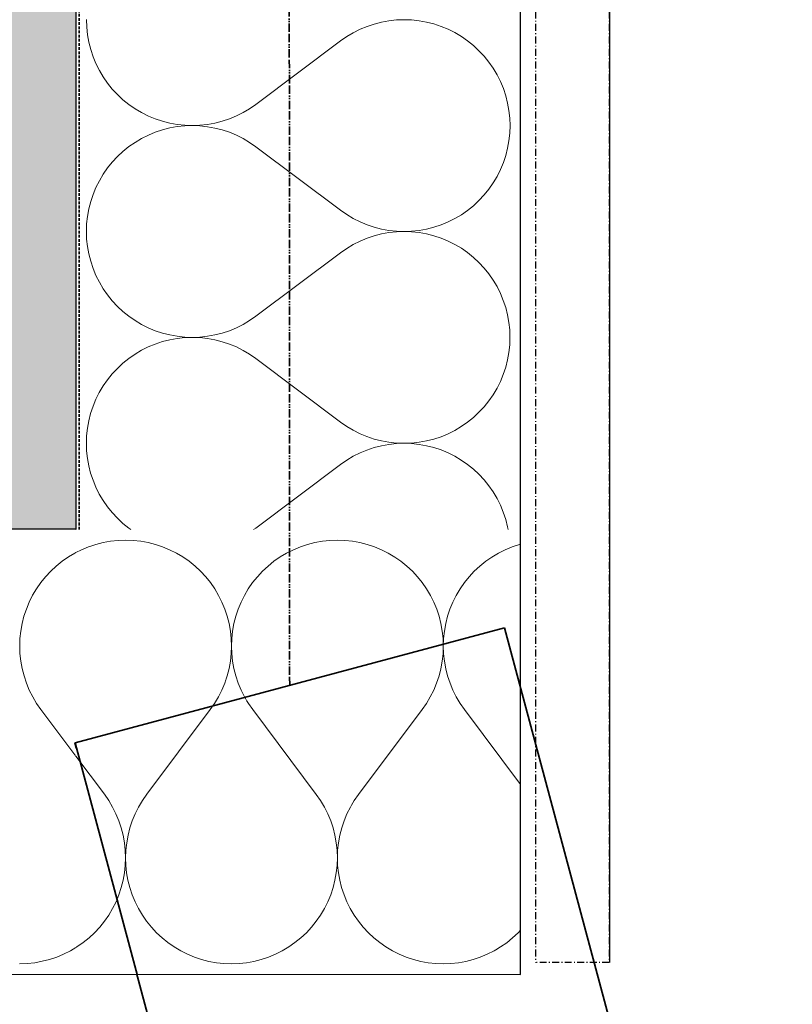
# Model space of a CAD drawing. Header units: millimetres. Extents: x -28761 to 4793, y -4271 to 20239.
# Tile 110 of 256: x -343 to -65, y 179 to 533. Entities that reach past the tile are written whole.
import ezdxf

# ---------------------------------------------------------------- set-up
doc = ezdxf.new("R2010")
doc.units = ezdxf.units.MM
doc.header["$MEASUREMENT"] = 0
for name, pattern in [('Telekomunikacni vodic', [9.25, 3, -0.75, 3, -0.75, 0.125, -0.75, 0.125, -0.75]), ('Wipeout_Contour', [1000, 0, -1000]), ('Čerchovaná M', [4.5, 2.5, -0.85, 0.3, -0.85]), ('čárkovaná 3', [1.5, 1, -0.5])]:
    doc.linetypes.add(name, pattern=pattern)
for name, color, linetype in [('5._POHLED ZÁPADNÍ_1_Konstrukce - nenosné', 7, 'Continuous'), ('5._POHLED ZÁPADNÍ_1_Konstrukce - nosné', 7, 'Continuous'), ('5._POHLED ZÁPADNÍ_1_Nové_Konstrukce - nosné', 7, 'Continuous'), ('5._POHLED ZÁPADNÍ_1_Nové_Výplně – Řezové', 7, 'Continuous'), ('5._POHLED ZÁPADNÍ_1_TZB - elektroinstalace', 7, 'Continuous'), ('5._POHLED ZÁPADNÍ_1_Výplně – Řezové', 7, 'Continuous')]:
    doc.layers.add(name, color=color, linetype=linetype)

# ---------------------------------------------------------------- blocks, each defined once
blk = doc.blocks.new('*X6', base_point=(-30186.65, -6515.26))
at = {"layer": '5._POHLED ZÁPADNÍ_1_Nové_Výplně – Řezové', "color": 21, "linetype": 'Continuous', "lineweight": 20, "true_color": 0xffaaaa}
for p, q in [((-315.45, 344.62), (-316.83, 344.16)), ((-312.81, 345.29), (-315.45, 344.62)), ((-310.13, 345.77), (-312.81, 345.29)), ((-307.43, 346.06), (-310.13, 345.77)), ((-304.71, 346.16), (-307.43, 346.06)), ((-301.99, 346.06), (-304.71, 346.16)), ((-299.29, 345.77), (-301.99, 346.06)), ((-296.61, 345.29), (-299.29, 345.77)), ((-293.97, 344.61), (-296.61, 345.29)), ((-291.39, 343.75), (-293.97, 344.61)), ((-288.88, 342.71), (-291.39, 343.75)), ((-241.84, 343.75), (-244.35, 342.71)), ((-239.26, 344.61), (-241.84, 343.75)), ((-236.62, 345.28), (-239.26, 344.61)), ((-233.94, 345.76), (-236.62, 345.28)), ((-231.24, 346.05), (-233.94, 345.76)), ((-228.52, 346.15), (-231.24, 346.05)), ((-225.8, 346.05), (-228.52, 346.15)), ((-223.09, 345.76), (-225.8, 346.05)), ((-220.42, 345.28), (-223.09, 345.76)), ((-217.78, 344.6), (-220.42, 345.28)), ((-215.2, 343.74), (-217.78, 344.6)), ((-212.69, 342.7), (-215.2, 343.74)), ((-165.65, 343.74), (-168.16, 342.69)), ((-163.06, 344.59), (-165.65, 343.74)), ((-162.65, 344.7), (-163.06, 344.59)), ((-286.45, 341.49), (-288.88, 342.71)), ((-284.11, 340.1), (-286.45, 341.49)), ((-281.87, 338.55), (-284.11, 340.1)), ((-249.12, 340.1), (-251.36, 338.55)), ((-246.78, 341.49), (-249.12, 340.1)), ((-244.35, 342.71), (-246.78, 341.49)), ((-210.26, 341.48), (-212.69, 342.7)), ((-207.92, 340.09), (-210.26, 341.48)), ((-205.68, 338.54), (-207.92, 340.09)), ((-172.93, 340.09), (-175.17, 338.54)), ((-170.59, 341.48), (-172.93, 340.09)), ((-168.16, 342.69), (-170.59, 341.48)), ((-279.75, 336.84), (-281.87, 338.55)), ((-277.76, 334.99), (-279.75, 336.84)), ((-253.48, 336.84), (-255.47, 334.99)), ((-251.36, 338.55), (-253.48, 336.84)), ((-203.56, 336.83), (-205.68, 338.54)), ((-201.57, 334.98), (-203.56, 336.83)), ((-177.28, 336.83), (-179.28, 334.97)), ((-175.17, 338.54), (-177.28, 336.83)), ((-275.91, 333), (-277.76, 334.99)), ((-274.21, 330.88), (-275.91, 333)), ((-257.32, 332.99), (-259.03, 330.88)), ((-255.47, 334.99), (-257.32, 332.99)), ((-199.72, 332.99), (-201.57, 334.98)), ((-198.02, 330.87), (-199.72, 332.99)), ((-181.13, 332.98), (-182.84, 330.86)), ((-179.28, 334.97), (-181.13, 332.98)), ((-272.66, 328.64), (-274.21, 330.88)), ((-259.03, 330.88), (-260.58, 328.64)), ((-196.46, 328.63), (-198.02, 330.87)), ((-182.84, 330.86), (-184.39, 328.63)), ((-271.27, 326.3), (-272.66, 328.64)), ((-270.05, 323.87), (-271.27, 326.3)), ((-261.96, 326.3), (-263.18, 323.87)), ((-260.58, 328.64), (-261.96, 326.3)), ((-195.08, 326.29), (-196.46, 328.63)), ((-193.86, 323.86), (-195.08, 326.29)), ((-185.77, 326.29), (-186.99, 323.86)), ((-184.39, 328.63), (-185.77, 326.29)), ((-269.01, 321.35), (-270.05, 323.87)), ((-263.18, 323.87), (-264.22, 321.35)), ((-192.82, 321.34), (-193.86, 323.86)), ((-186.99, 323.86), (-188.03, 321.34)), ((-268.16, 318.77), (-269.01, 321.35)), ((-267.48, 316.14), (-268.16, 318.77)), ((-265.08, 318.77), (-265.75, 316.14)), ((-264.22, 321.35), (-265.08, 318.77)), ((-191.96, 318.76), (-192.82, 321.34)), ((-191.29, 316.12), (-191.96, 318.76)), ((-188.89, 318.76), (-189.56, 316.12)), ((-188.03, 321.34), (-188.89, 318.76)), ((-267, 313.46), (-267.48, 316.14)), ((-265.75, 316.14), (-266.23, 313.46)), ((-190.81, 313.45), (-191.29, 316.12)), ((-189.56, 316.12), (-190.04, 313.45)), ((-266.71, 310.75), (-267, 313.46)), ((-266.23, 313.46), (-266.52, 310.75)), ((-190.52, 310.74), (-190.81, 313.45)), ((-190.04, 313.45), (-190.33, 310.74)), ((-266.62, 308.03), (-266.71, 310.75)), ((-266.52, 310.75), (-266.62, 308.03)), ((-190.43, 308.02), (-190.52, 310.74)), ((-190.33, 310.74), (-190.43, 308.02)), ((-267.01, 302.61), (-266.72, 305.32)), ((-266.72, 305.32), (-266.62, 308.03)), ((-266.62, 308.03), (-266.52, 305.32)), ((-266.52, 305.32), (-266.23, 302.61)), ((-190.82, 302.6), (-190.53, 305.3)), ((-190.53, 305.3), (-190.43, 308.02)), ((-190.43, 308.02), (-190.33, 305.3)), ((-190.33, 305.3), (-190.04, 302.6)), ((-267.5, 299.93), (-267.01, 302.61)), ((-266.23, 302.61), (-265.74, 299.93)), ((-191.31, 299.92), (-190.82, 302.6)), ((-190.04, 302.6), (-189.55, 299.92)), ((-268.17, 297.3), (-267.5, 299.93)), ((-265.74, 299.93), (-265.07, 297.3)), ((-191.98, 297.29), (-191.31, 299.92)), ((-189.55, 299.92), (-188.88, 297.29)), ((-268.63, 295.94), (-268.17, 297.3)), ((-265.07, 297.3), (-264.21, 294.72)), ((-264.21, 294.72), (-263.17, 292.21)), ((-193.89, 292.19), (-192.84, 294.71)), ((-192.84, 294.71), (-191.98, 297.29)), ((-188.88, 297.29), (-188.02, 294.71)), ((-188.02, 294.71), (-186.98, 292.19)), ((-263.17, 292.21), (-261.95, 289.77)), ((-195.11, 289.76), (-193.89, 292.19)), ((-186.98, 292.19), (-185.76, 289.76)), ((-261.95, 289.77), (-261.19, 288.5)), ((-198.05, 285.19), (-196.5, 287.42)), ((-196.5, 287.42), (-195.11, 289.76)), ((-185.76, 289.76), (-184.37, 287.42)), ((-184.37, 287.42), (-182.81, 285.19)), ((-220.91, 254.72), (-198.05, 285.19)), ((-162.66, 258.31), (-182.81, 285.19)), ((-222.47, 252.49), (-223.48, 250.78)), ((-220.91, 254.72), (-222.47, 252.49)), ((-163.5, 204.92), (-162.67, 205.82)), ((-167.61, 201.36), (-165.49, 203.07)), ((-165.49, 203.07), (-163.5, 204.92)), ((-171.53, 198.81), (-169.84, 199.81)), ((-169.84, 199.81), (-167.61, 201.36))]:
    blk.add_line(p, q, dxfattribs=at)
blk = doc.blocks.new('*X10', base_point=(-30186.65, -6515.26))
at = {"layer": '5._POHLED ZÁPADNÍ_1_Nové_Výplně – Řezové', "color": 21, "linetype": 'Continuous', "lineweight": 20, "true_color": 0xffaaaa}
for p, q in [((-325.31, 340.11), (-327.55, 338.56)), ((-322.97, 341.5), (-325.31, 340.11)), ((-322.65, 341.66), (-322.97, 341.5)), ((-329.67, 336.85), (-331.66, 335)), ((-327.55, 338.56), (-329.67, 336.85)), ((-333.51, 333.01), (-335.22, 330.89)), ((-331.66, 335), (-333.51, 333.01)), ((-335.22, 330.89), (-336.77, 328.65)), ((-338.16, 326.31), (-339.37, 323.88)), ((-336.77, 328.65), (-338.16, 326.31)), ((-339.37, 323.88), (-340.41, 321.37)), ((-341.27, 318.78), (-341.94, 316.15)), ((-340.41, 321.37), (-341.27, 318.78)), ((-341.94, 316.15), (-342.42, 313.47)), ((-342.42, 313.47), (-342.71, 310.77)), ((-342.71, 310.77), (-342.81, 308.05)), ((-342.81, 308.05), (-342.71, 305.33)), ((-342.71, 305.33), (-342.42, 302.62)), ((-342.42, 302.62), (-341.93, 299.95)), ((-341.93, 299.95), (-341.26, 297.31)), ((-341.26, 297.31), (-340.4, 294.73)), ((-340.4, 294.73), (-339.36, 292.22)), ((-339.36, 292.22), (-338.14, 289.78)), ((-338.14, 289.78), (-336.75, 287.45)), ((-336.75, 287.45), (-335.19, 285.21)), ((-322.66, 268.49), (-335.19, 285.21)), ((-327, 197.23), (-324.56, 198.45)), ((-324.56, 198.45), (-322.67, 199.57)), ((-334.73, 194.66), (-332.09, 195.33)), ((-332.09, 195.33), (-329.51, 196.19)), ((-329.51, 196.19), (-327, 197.23)), ((-342.83, 193.79), (-340.11, 193.88)), ((-340.11, 193.88), (-337.4, 194.17)), ((-337.4, 194.17), (-334.73, 194.66))]:
    blk.add_line(p, q, dxfattribs=at)
blk = doc.blocks.new('*X11', base_point=(-30186.65, -6515.26))
at = {"layer": '5._POHLED ZÁPADNÍ_1_Nové_Výplně – Řezové', "color": 21, "linetype": 'Continuous', "lineweight": 20, "true_color": 0xffaaaa}
for p, q in [((-318.03, 343.76), (-320.54, 342.72)), ((-316.83, 344.16), (-318.03, 343.76)), ((-320.54, 342.72), (-322.65, 341.66)), ((-270.08, 292.21), (-269.03, 294.72)), ((-269.03, 294.72), (-268.63, 295.94)), ((-271.3, 289.77), (-270.08, 292.21)), ((-274.24, 285.2), (-272.69, 287.44)), ((-272.69, 287.44), (-271.3, 289.77)), ((-261.19, 288.5), (-260.56, 287.43)), ((-260.56, 287.43), (-259, 285.2)), ((-297.1, 254.73), (-274.24, 285.2)), ((-236.15, 254.72), (-259, 285.2)), ((-312.34, 254.73), (-322.66, 268.49)), ((-310.79, 252.5), (-312.34, 254.73)), ((-309.4, 250.16), (-310.79, 252.5)), ((-298.66, 252.5), (-300.05, 250.16)), ((-297.1, 254.73), (-298.66, 252.5)), ((-234.6, 252.49), (-236.15, 254.72)), ((-233.21, 250.15), (-234.6, 252.49)), ((-308.18, 247.73), (-309.4, 250.16)), ((-300.05, 250.16), (-301.27, 247.73)), ((-231.99, 247.72), (-233.21, 250.15)), ((-223.86, 250.15), (-225.08, 247.72)), ((-223.48, 250.78), (-223.86, 250.15)), ((-307.14, 245.22), (-308.18, 247.73)), ((-306.28, 242.64), (-307.14, 245.22)), ((-302.31, 245.22), (-303.17, 242.63)), ((-301.27, 247.73), (-302.31, 245.22)), ((-230.95, 245.2), (-231.99, 247.72)), ((-230.09, 242.62), (-230.95, 245.2)), ((-226.12, 245.2), (-226.98, 242.62)), ((-225.08, 247.72), (-226.12, 245.2)), ((-305.6, 240), (-306.28, 242.64)), ((-303.17, 242.63), (-303.85, 240)), ((-229.41, 239.99), (-230.09, 242.62)), ((-226.98, 242.62), (-227.66, 239.99)), ((-305.12, 237.32), (-305.6, 240)), ((-304.82, 234.62), (-305.12, 237.32)), ((-304.33, 237.32), (-304.63, 234.62)), ((-303.85, 240), (-304.33, 237.32)), ((-228.93, 237.31), (-229.41, 239.99)), ((-228.63, 234.61), (-228.93, 237.31)), ((-228.14, 237.31), (-228.44, 234.61)), ((-227.66, 239.99), (-228.14, 237.31)), ((-304.73, 231.9), (-304.82, 234.62)), ((-304.63, 234.62), (-304.73, 231.9)), ((-228.54, 231.89), (-228.63, 234.61)), ((-228.44, 234.61), (-228.54, 231.89)), ((-304.82, 229.18), (-304.73, 231.9)), ((-304.73, 231.9), (-304.63, 229.18)), ((-228.63, 229.17), (-228.54, 231.89)), ((-228.54, 231.89), (-228.44, 229.17)), ((-305.11, 226.48), (-304.82, 229.18)), ((-304.63, 229.18), (-304.34, 226.47)), ((-228.92, 226.46), (-228.63, 229.17)), ((-228.44, 229.17), (-228.15, 226.46)), ((-306.27, 221.16), (-305.59, 223.8)), ((-305.59, 223.8), (-305.11, 226.48)), ((-304.34, 226.47), (-303.86, 223.8)), ((-303.86, 223.8), (-303.19, 221.16)), ((-230.07, 221.15), (-229.4, 223.79)), ((-229.4, 223.79), (-228.92, 226.46)), ((-228.15, 226.46), (-227.67, 223.79)), ((-227.67, 223.79), (-227, 221.15)), ((-307.12, 218.58), (-306.27, 221.16)), ((-303.19, 221.16), (-302.33, 218.58)), ((-230.93, 218.57), (-230.07, 221.15)), ((-227, 221.15), (-226.14, 218.57)), ((-309.38, 213.63), (-308.16, 216.07)), ((-308.16, 216.07), (-307.12, 218.58)), ((-302.33, 218.58), (-301.29, 216.06)), ((-301.29, 216.06), (-300.08, 213.63)), ((-233.19, 213.62), (-231.97, 216.05)), ((-231.97, 216.05), (-230.93, 218.57)), ((-226.14, 218.57), (-225.1, 216.05)), ((-225.1, 216.05), (-223.89, 213.62)), ((-310.77, 211.29), (-309.38, 213.63)), ((-300.08, 213.63), (-298.69, 211.29)), ((-234.58, 211.28), (-233.19, 213.62)), ((-223.89, 213.62), (-222.5, 211.28)), ((-314.03, 206.94), (-312.32, 209.06)), ((-312.32, 209.06), (-310.77, 211.29)), ((-298.69, 211.29), (-297.14, 209.06)), ((-297.14, 209.06), (-295.43, 206.94)), ((-237.84, 206.93), (-236.13, 209.05)), ((-236.13, 209.05), (-234.58, 211.28)), ((-222.5, 211.28), (-220.95, 209.04)), ((-220.95, 209.04), (-219.24, 206.92)), ((-315.88, 204.95), (-314.03, 206.94)), ((-295.43, 206.94), (-293.58, 204.94)), ((-239.69, 204.94), (-237.84, 206.93)), ((-219.24, 206.92), (-217.39, 204.93)), ((-319.99, 201.39), (-317.87, 203.09)), ((-317.87, 203.09), (-315.88, 204.95)), ((-293.58, 204.94), (-291.59, 203.09)), ((-291.59, 203.09), (-289.47, 201.38)), ((-243.8, 201.37), (-241.68, 203.08)), ((-241.68, 203.08), (-239.69, 204.94)), ((-217.39, 204.93), (-215.4, 203.08)), ((-215.4, 203.08), (-213.28, 201.37)), ((-322.67, 199.57), (-322.22, 199.83)), ((-322.22, 199.83), (-319.99, 201.39)), ((-289.47, 201.38), (-287.24, 199.83)), ((-287.24, 199.83), (-284.9, 198.44)), ((-284.9, 198.44), (-282.47, 197.22)), ((-250.8, 197.22), (-248.37, 198.43)), ((-248.37, 198.43), (-246.03, 199.82)), ((-246.03, 199.82), (-243.8, 201.37)), ((-213.28, 201.37), (-211.05, 199.82)), ((-211.05, 199.82), (-208.71, 198.43)), ((-208.71, 198.43), (-206.28, 197.21)), ((-174.61, 197.2), (-172.18, 198.42)), ((-172.18, 198.42), (-171.53, 198.81)), ((-282.47, 197.22), (-279.95, 196.18)), ((-279.95, 196.18), (-277.37, 195.32)), ((-277.37, 195.32), (-274.74, 194.65)), ((-258.54, 194.64), (-255.9, 195.32)), ((-255.9, 195.32), (-253.32, 196.18)), ((-253.32, 196.18), (-250.8, 197.22)), ((-206.28, 197.21), (-203.76, 196.17)), ((-203.76, 196.17), (-201.18, 195.31)), ((-201.18, 195.31), (-198.55, 194.63)), ((-182.35, 194.63), (-179.71, 195.3)), ((-179.71, 195.3), (-177.13, 196.16)), ((-177.13, 196.16), (-174.61, 197.2)), ((-274.74, 194.65), (-272.06, 194.16)), ((-272.06, 194.16), (-269.36, 193.87)), ((-269.36, 193.87), (-266.64, 193.77)), ((-266.64, 193.77), (-263.92, 193.87)), ((-263.92, 193.87), (-261.21, 194.16)), ((-261.21, 194.16), (-258.54, 194.64)), ((-198.55, 194.63), (-195.87, 194.15)), ((-195.87, 194.15), (-193.17, 193.86)), ((-193.17, 193.86), (-190.45, 193.76)), ((-190.45, 193.76), (-187.73, 193.86)), ((-187.73, 193.86), (-185.02, 194.15)), ((-185.02, 194.15), (-182.35, 194.63))]:
    blk.add_line(p, q, dxfattribs=at)
blk = doc.blocks.new('*X12', base_point=(-30186.65, -6515.26))
at = {"layer": '5._POHLED ZÁPADNÍ_1_Nové_Výplně – Řezové', "color": 21, "linetype": 'Continuous', "lineweight": 20, "true_color": 0xffaaaa}
for p, q in [((-318.81, 533.38), (-318.71, 530.66)), ((-215.29, 531.81), (-217.87, 530.95)), ((-212.65, 532.49), (-215.29, 531.81)), ((-209.97, 532.97), (-212.65, 532.49)), ((-207.27, 533.26), (-209.97, 532.97)), ((-204.55, 533.36), (-207.27, 533.26)), ((-201.83, 533.27), (-204.55, 533.36)), ((-199.13, 532.98), (-201.83, 533.27)), ((-196.45, 532.49), (-199.13, 532.98)), ((-193.81, 531.82), (-196.45, 532.49)), ((-191.23, 530.96), (-193.81, 531.82)), ((-318.71, 530.66), (-318.42, 527.95)), ((-318.42, 527.95), (-317.94, 525.28)), ((-222.81, 528.69), (-225.15, 527.3)), ((-220.38, 529.91), (-222.81, 528.69)), ((-217.87, 530.95), (-220.38, 529.91)), ((-188.72, 529.92), (-191.23, 530.96)), ((-186.28, 528.71), (-188.72, 529.92)), ((-183.94, 527.32), (-186.28, 528.71)), ((-317.94, 525.28), (-317.27, 522.64)), ((-227.38, 525.75), (-257.86, 502.89)), ((-225.15, 527.3), (-227.38, 525.75)), ((-181.71, 525.77), (-183.94, 527.32)), ((-179.59, 524.06), (-181.71, 525.77)), ((-317.27, 522.64), (-316.41, 520.06)), ((-177.6, 522.21), (-179.59, 524.06)), ((-175.74, 520.22), (-177.6, 522.21)), ((-316.41, 520.06), (-315.37, 517.55)), ((-315.37, 517.55), (-314.15, 515.11)), ((-174.04, 518.1), (-175.74, 520.22)), ((-172.48, 515.87), (-174.04, 518.1)), ((-314.15, 515.11), (-312.76, 512.77)), ((-171.1, 513.53), (-172.48, 515.87)), ((-312.76, 512.77), (-311.21, 510.54)), ((-311.21, 510.54), (-309.5, 508.42)), ((-169.88, 511.09), (-171.1, 513.53)), ((-168.84, 508.58), (-169.88, 511.09)), ((-309.5, 508.42), (-307.65, 506.43)), ((-167.98, 506), (-168.84, 508.58)), ((-307.65, 506.43), (-305.66, 504.58)), ((-305.66, 504.58), (-303.54, 502.87)), ((-167.3, 503.36), (-167.98, 506)), ((-166.82, 500.69), (-167.3, 503.36)), ((-303.54, 502.87), (-301.3, 501.32)), ((-301.3, 501.32), (-298.96, 499.93)), ((-298.96, 499.93), (-296.53, 498.71)), ((-264.87, 498.73), (-262.43, 499.95)), ((-262.43, 499.95), (-260.1, 501.34)), ((-260.1, 501.34), (-257.86, 502.89)), ((-166.53, 497.98), (-166.82, 500.69)), ((-296.53, 498.71), (-294.02, 497.67)), ((-294.02, 497.67), (-291.43, 496.82)), ((-291.43, 496.82), (-288.8, 496.14)), ((-288.8, 496.14), (-286.12, 495.66)), ((-275.27, 495.67), (-272.6, 496.15)), ((-272.6, 496.15), (-269.96, 496.83)), ((-269.96, 496.83), (-267.38, 497.69)), ((-267.38, 497.69), (-264.87, 498.73)), ((-166.43, 495.26), (-166.53, 497.98)), ((-294.02, 492.88), (-296.53, 491.84)), ((-291.43, 493.74), (-294.02, 492.88)), ((-288.8, 494.41), (-291.43, 493.74)), ((-286.12, 494.89), (-288.8, 494.41)), ((-286.12, 495.66), (-283.41, 495.37)), ((-283.41, 495.18), (-286.12, 494.89)), ((-283.41, 495.37), (-280.7, 495.28)), ((-280.7, 495.28), (-283.41, 495.18)), ((-280.7, 495.28), (-277.98, 495.38)), ((-277.98, 495.18), (-280.7, 495.28)), ((-277.98, 495.38), (-275.27, 495.67)), ((-275.27, 494.88), (-277.98, 495.18)), ((-272.6, 494.4), (-275.27, 494.88)), ((-269.96, 493.72), (-272.6, 494.4)), ((-267.38, 492.86), (-269.96, 493.72)), ((-264.87, 491.82), (-267.38, 492.86)), ((-166.82, 489.84), (-166.53, 492.54)), ((-166.53, 492.54), (-166.43, 495.26)), ((-301.3, 489.24), (-303.54, 487.69)), ((-298.96, 490.63), (-301.3, 489.24)), ((-296.53, 491.84), (-298.96, 490.63)), ((-262.44, 490.6), (-264.87, 491.82)), ((-260.1, 489.21), (-262.44, 490.6)), ((-257.86, 487.66), (-260.1, 489.21)), ((-167.31, 487.16), (-166.82, 489.84)), ((-305.66, 485.98), (-307.65, 484.13)), ((-303.54, 487.69), (-305.66, 485.98)), ((-227.39, 464.79), (-257.86, 487.66)), ((-167.98, 484.52), (-167.31, 487.16)), ((-309.51, 482.14), (-311.21, 480.02)), ((-307.65, 484.13), (-309.51, 482.14)), ((-169.88, 479.43), (-168.84, 481.94)), ((-168.84, 481.94), (-167.98, 484.52)), ((-311.21, 480.02), (-312.77, 477.79)), ((-171.1, 477), (-169.88, 479.43)), ((-314.15, 475.45), (-315.37, 473.02)), ((-312.77, 477.79), (-314.15, 475.45)), ((-174.04, 472.42), (-172.49, 474.66)), ((-172.49, 474.66), (-171.1, 477)), ((-315.37, 473.02), (-316.42, 470.51)), ((-175.75, 470.31), (-174.04, 472.42)), ((-317.28, 467.92), (-317.95, 465.29)), ((-316.42, 470.51), (-317.28, 467.92)), ((-179.6, 466.46), (-177.61, 468.32)), ((-177.61, 468.32), (-175.75, 470.31)), ((-317.95, 465.29), (-318.43, 462.61)), ((-227.39, 464.79), (-225.16, 463.24)), ((-183.95, 463.21), (-181.72, 464.76)), ((-181.72, 464.76), (-179.6, 466.46)), ((-318.43, 462.61), (-318.72, 459.91)), ((-225.16, 463.24), (-222.82, 461.85)), ((-222.82, 461.85), (-220.39, 460.63)), ((-220.39, 460.63), (-217.88, 459.59)), ((-191.24, 459.56), (-188.73, 460.6)), ((-188.73, 460.6), (-186.29, 461.82)), ((-186.29, 461.82), (-183.95, 463.21)), ((-318.72, 459.91), (-318.82, 457.19)), ((-318.82, 457.19), (-318.72, 454.47)), ((-217.88, 459.59), (-215.3, 458.72)), ((-215.3, 458.72), (-212.66, 458.05)), ((-212.66, 458.05), (-209.98, 457.56)), ((-209.98, 457.56), (-207.28, 457.27)), ((-207.28, 457.07), (-209.98, 456.78)), ((-207.28, 457.27), (-204.56, 457.17)), ((-204.56, 457.17), (-207.28, 457.07)), ((-204.56, 457.17), (-201.84, 457.27)), ((-201.84, 457.08), (-204.56, 457.17)), ((-201.84, 457.27), (-199.14, 457.56)), ((-199.14, 456.79), (-201.84, 457.08)), ((-199.14, 457.56), (-196.46, 458.04)), ((-196.46, 458.04), (-193.82, 458.71)), ((-193.82, 458.71), (-191.24, 459.56)), ((-318.72, 454.47), (-318.43, 451.76)), ((-220.39, 453.72), (-222.82, 452.5)), ((-217.88, 454.76), (-220.39, 453.72)), ((-215.3, 455.62), (-217.88, 454.76)), ((-212.66, 456.3), (-215.3, 455.62)), ((-209.98, 456.78), (-212.66, 456.3)), ((-196.46, 456.3), (-199.14, 456.79)), ((-193.82, 455.63), (-196.46, 456.3)), ((-191.24, 454.77), (-193.82, 455.63)), ((-188.73, 453.73), (-191.24, 454.77)), ((-186.29, 452.52), (-188.73, 453.73)), ((-318.43, 451.76), (-317.95, 449.09)), ((-225.16, 451.11), (-227.39, 449.56)), ((-222.82, 452.5), (-225.16, 451.11)), ((-183.95, 451.13), (-186.29, 452.52)), ((-181.72, 449.58), (-183.95, 451.13)), ((-317.95, 449.09), (-317.28, 446.45)), ((-317.28, 446.45), (-316.42, 443.87)), ((-227.39, 449.56), (-257.87, 426.7)), ((-179.6, 447.87), (-181.72, 449.58)), ((-177.61, 446.02), (-179.6, 447.87)), ((-316.42, 443.87), (-315.38, 441.36)), ((-175.75, 444.03), (-177.61, 446.02)), ((-174.05, 441.91), (-175.75, 444.03)), ((-315.38, 441.36), (-314.16, 438.92)), ((-172.49, 439.68), (-174.05, 441.91)), ((-171.11, 437.34), (-172.49, 439.68)), ((-314.16, 438.92), (-312.77, 436.58)), ((-312.77, 436.58), (-311.22, 434.35)), ((-169.89, 434.9), (-171.11, 437.34)), ((-311.22, 434.35), (-309.51, 432.23)), ((-309.51, 432.23), (-307.66, 430.24)), ((-168.85, 432.39), (-169.89, 434.9)), ((-167.99, 429.81), (-168.85, 432.39)), ((-307.66, 430.24), (-305.67, 428.39)), ((-167.32, 427.17), (-167.99, 429.81)), ((-305.67, 428.39), (-303.55, 426.68)), ((-303.55, 426.68), (-301.31, 425.13)), ((-301.31, 425.13), (-298.97, 423.74)), ((-262.45, 423.76), (-260.11, 425.15)), ((-260.11, 425.15), (-257.87, 426.7)), ((-166.83, 424.49), (-167.32, 427.17)), ((-298.97, 423.74), (-296.54, 422.52)), ((-296.54, 422.52), (-294.03, 421.48)), ((-294.03, 421.48), (-291.44, 420.63)), ((-269.97, 420.64), (-267.39, 421.5)), ((-267.39, 421.5), (-264.88, 422.54)), ((-264.88, 422.54), (-262.45, 423.76)), ((-166.54, 421.79), (-166.83, 424.49)), ((-166.45, 419.07), (-166.54, 421.79)), ((-291.44, 420.63), (-288.81, 419.95)), ((-288.81, 418.22), (-291.44, 417.55)), ((-288.81, 419.95), (-286.13, 419.47)), ((-286.13, 418.7), (-288.81, 418.22)), ((-286.13, 419.47), (-283.43, 419.18)), ((-283.43, 418.99), (-286.13, 418.7)), ((-283.43, 419.18), (-280.71, 419.09)), ((-280.71, 419.09), (-283.43, 418.99)), ((-280.71, 419.09), (-277.99, 419.19)), ((-277.99, 418.99), (-280.71, 419.09)), ((-277.99, 419.19), (-275.28, 419.48)), ((-275.28, 418.69), (-277.99, 418.99)), ((-275.28, 419.48), (-272.61, 419.96)), ((-272.61, 418.21), (-275.28, 418.69)), ((-272.61, 419.96), (-269.97, 420.64)), ((-269.97, 417.53), (-272.61, 418.21)), ((-166.54, 416.35), (-166.45, 419.07)), ((-298.97, 414.44), (-301.31, 413.05)), ((-296.54, 415.65), (-298.97, 414.44)), ((-294.03, 416.69), (-296.54, 415.65)), ((-291.44, 417.55), (-294.03, 416.69)), ((-267.39, 416.67), (-269.97, 417.53)), ((-264.88, 415.63), (-267.39, 416.67)), ((-262.45, 414.41), (-264.88, 415.63)), ((-260.11, 413.02), (-262.45, 414.41)), ((-166.83, 413.65), (-166.54, 416.35)), ((-303.55, 411.5), (-305.67, 409.79)), ((-301.31, 413.05), (-303.55, 411.5)), ((-257.88, 411.46), (-260.11, 413.02)), ((-227.4, 388.6), (-257.88, 411.46)), ((-167.99, 408.33), (-167.32, 410.97)), ((-167.32, 410.97), (-166.83, 413.65)), ((-307.66, 407.94), (-309.52, 405.95)), ((-305.67, 409.79), (-307.66, 407.94)), ((-168.85, 405.75), (-167.99, 408.33)), ((-311.22, 403.83), (-312.78, 401.6)), ((-309.52, 405.95), (-311.22, 403.83)), ((-169.89, 403.24), (-168.85, 405.75)), ((-312.78, 401.6), (-314.17, 399.26)), ((-172.5, 398.47), (-171.11, 400.81)), ((-171.11, 400.81), (-169.89, 403.24)), ((-315.38, 396.83), (-316.43, 394.31)), ((-314.17, 399.26), (-315.38, 396.83)), ((-174.05, 396.23), (-172.5, 398.47)), ((-316.43, 394.31), (-317.29, 391.73)), ((-177.62, 392.13), (-175.76, 394.12)), ((-175.76, 394.12), (-174.05, 396.23)), ((-317.29, 391.73), (-317.96, 389.1)), ((-181.73, 388.57), (-179.61, 390.27)), ((-179.61, 390.27), (-177.62, 392.13)), ((-318.44, 386.42), (-318.73, 383.72)), ((-317.96, 389.1), (-318.44, 386.42)), ((-227.4, 388.6), (-225.17, 387.05)), ((-225.17, 387.05), (-222.83, 385.66)), ((-186.3, 385.63), (-183.96, 387.02)), ((-183.96, 387.02), (-181.73, 388.57)), ((-318.73, 383.72), (-318.83, 381)), ((-222.83, 385.66), (-220.4, 384.44)), ((-220.4, 384.44), (-217.89, 383.4)), ((-217.89, 383.4), (-215.31, 382.53)), ((-215.31, 382.53), (-212.67, 381.86)), ((-196.47, 381.85), (-193.83, 382.52)), ((-193.83, 382.52), (-191.25, 383.37)), ((-191.25, 383.37), (-188.74, 384.41)), ((-188.74, 384.41), (-186.3, 385.63)), ((-318.83, 381), (-318.73, 378.28)), ((-215.31, 379.43), (-217.89, 378.57)), ((-212.67, 380.11), (-215.31, 379.43)), ((-212.67, 381.86), (-209.99, 381.37)), ((-209.99, 380.59), (-212.67, 380.11)), ((-209.99, 381.37), (-207.29, 381.08)), ((-207.29, 380.88), (-209.99, 380.59)), ((-207.29, 381.08), (-204.57, 380.98)), ((-204.57, 380.98), (-207.29, 380.88)), ((-204.57, 380.98), (-201.85, 381.08)), ((-201.85, 380.89), (-204.57, 380.98)), ((-201.85, 381.08), (-199.15, 381.36)), ((-199.15, 380.6), (-201.85, 380.89)), ((-199.15, 381.36), (-196.47, 381.85)), ((-196.47, 380.11), (-199.15, 380.6)), ((-193.83, 379.44), (-196.47, 380.11)), ((-191.25, 378.58), (-193.83, 379.44)), ((-318.73, 378.28), (-318.44, 375.57)), ((-318.44, 375.57), (-317.96, 372.9)), ((-222.83, 376.31), (-225.17, 374.92)), ((-220.4, 377.53), (-222.83, 376.31)), ((-217.89, 378.57), (-220.4, 377.53)), ((-188.74, 377.54), (-191.25, 378.58)), ((-186.3, 376.33), (-188.74, 377.54)), ((-183.96, 374.94), (-186.3, 376.33)), ((-317.96, 372.9), (-317.29, 370.26)), ((-227.4, 373.37), (-257.88, 350.51)), ((-225.17, 374.92), (-227.4, 373.37)), ((-181.73, 373.39), (-183.96, 374.94)), ((-179.61, 371.68), (-181.73, 373.39)), ((-317.29, 370.26), (-316.43, 367.68)), ((-177.62, 369.83), (-179.61, 371.68)), ((-175.76, 367.84), (-177.62, 369.83)), ((-316.43, 367.68), (-315.39, 365.17)), ((-315.39, 365.17), (-314.17, 362.73)), ((-174.06, 365.72), (-175.76, 367.84)), ((-172.51, 363.48), (-174.06, 365.72)), ((-314.17, 362.73), (-312.78, 360.39)), ((-171.12, 361.14), (-172.51, 363.48)), ((-312.78, 360.39), (-311.23, 358.16)), ((-311.23, 358.16), (-309.52, 356.04)), ((-169.9, 358.71), (-171.12, 361.14)), ((-168.86, 356.2), (-169.9, 358.71)), ((-309.52, 356.04), (-307.67, 354.05)), ((-168, 353.62), (-168.86, 356.2)), ((-307.67, 354.05), (-305.68, 352.2)), ((-305.68, 352.2), (-303.56, 350.49)), ((-167.33, 350.98), (-168, 353.62)), ((-167.14, 349.95), (-167.33, 350.98)), ((-303.56, 350.49), (-302.81, 349.97)), ((-258.67, 349.96), (-257.88, 350.51))]:
    blk.add_line(p, q, dxfattribs=at)

msp = doc.modelspace()

# ---------------------------------------------------------------- hatches: boundary and pattern name
at = {"layer": '5._POHLED ZÁPADNÍ_1_Výplně – Řezové', "linetype": 'Continuous', "lineweight": 13}
for points in [[(-1191.69, 350.11), (-321.69, 349.98), (-1191.69, 1200.11)], [(-1191.69, 1200.11), (-321.69, 349.98), (-321.69, 1199.98)]]:
    msp.add_hatch(color=254, dxfattribs=at).paths.add_polyline_path(points)

# ---------------------------------------------------------------- linework, layer by layer
at = {"layer": '5._POHLED ZÁPADNÍ_1_Konstrukce - nosné', "color": 7, "linetype": 'Continuous', "lineweight": 50, "flags": 128}
for points in [[(-321.69, 349.98), (-321.69, 2176.29)], [(-321.69, 349.98), (-1191.69, 350.11)]]:
    msp.add_lwpolyline(points, dxfattribs=at)
at = {"layer": '5._POHLED ZÁPADNÍ_1_Nové_Konstrukce - nosné', "color": 1, "linetype": 'Čerchovaná M', "lineweight": 25}
for p, q in [((-130.77, 18117.85), (-130.77, 194.27)), ((-130.68, 18117.85), (-130.68, 194.27))]:
    msp.add_line(p, q, dxfattribs=at)
at = {"layer": '5._POHLED ZÁPADNÍ_1_Nové_Konstrukce - nosné', "color": 1, "linetype": 'Čerchovaná M', "lineweight": 25, "flags": 128}
for points in [[(-157.33, 18117.85), (-157.33, 194.27)], [(-130.59, 194.27), (-130.59, 18117.85)], [(-130.77, 194.27), (-157.33, 194.27)]]:
    msp.add_lwpolyline(points, dxfattribs=at)

# ---------------------------------------------------------------- next in the draw order: wipeouts: each hides what was drawn before it
at = {"color": 254, "linetype": 'Wipeout_Contour', "lineweight": 0, "ltscale": 1112.905025}
msp.add_wipeout([(-162.65, 349.95), (-322.65, 349.97), (-162.67, 189.95)], dxfattribs=at).dxf.layer = '5._POHLED ZÁPADNÍ_1_Nové_Výplně – Řezové'

# ---------------------------------------------------------------- next in the draw order: block references
at = {"layer": '5._POHLED ZÁPADNÍ_1_Konstrukce - nenosné', "color": 9, "linetype": 'Continuous', "lineweight": 13}
msp.add_blockref('*X6', (-30186.65, -6515.26), dxfattribs=at)

# ---------------------------------------------------------------- next in the draw order: wipeouts: each hides what was drawn before it
at = {"color": 254, "linetype": 'Wipeout_Contour', "lineweight": 0, "ltscale": 6066.953316}
msp.add_wipeout([(-1712.3, 340.19), (-1712.32, 190.19), (-322.67, 189.97), (-322.65, 349.97), (-1712.29, 350.19)], dxfattribs=at).dxf.layer = '5._POHLED ZÁPADNÍ_1_Nové_Výplně – Řezové'

# ---------------------------------------------------------------- next in the draw order: block references
at = {"layer": '5._POHLED ZÁPADNÍ_1_Konstrukce - nenosné', "color": 9, "linetype": 'Continuous', "lineweight": 13}
msp.add_blockref('*X10', (-30186.65, -6515.26), dxfattribs=at)

# ---------------------------------------------------------------- next in the draw order: wipeouts: each hides what was drawn before it
at = {"color": 254, "linetype": 'Wipeout_Contour', "lineweight": 0, "ltscale": 1100.052793}
msp.add_wipeout([(-322.65, 349.97), (-322.67, 189.97), (-162.67, 189.95)], dxfattribs=at).dxf.layer = '5._POHLED ZÁPADNÍ_1_Nové_Výplně – Řezové'

# ---------------------------------------------------------------- next in the draw order: linework, layer by layer
at = {"layer": '5._POHLED ZÁPADNÍ_1_Nové_Konstrukce - nosné', "color": 1, "linetype": 'Continuous', "lineweight": 25, "flags": 128}
for points in [[(-322.65, 349.97), (-1712.29, 350.19)], [(-162.67, 189.95), (-162.65, 349.95)], [(-1712.32, 190.19), (-162.67, 189.95)]]:
    msp.add_lwpolyline(points, dxfattribs=at)
at = {"layer": '5._POHLED ZÁPADNÍ_1_TZB - elektroinstalace', "color": 92, "linetype": 'Continuous', "lineweight": 35, "true_color": 0x00d700, "flags": 128}
for points in [[(-168.43, 314.67), (-322.98, 273.26)], [(-168.43, 314.67), (-322.98, 273.26)], [(-64.9, -71.7), (-168.43, 314.67)], [(-64.9, -71.7), (-168.43, 314.67)], [(-322.98, 273.26), (-219.45, -113.11)], [(-322.98, 273.26), (-219.45, -113.11)]]:
    msp.add_lwpolyline(points, dxfattribs=at)

# ---------------------------------------------------------------- next in the draw order: block references
at = {"layer": '5._POHLED ZÁPADNÍ_1_Konstrukce - nenosné', "color": 9, "linetype": 'Continuous', "lineweight": 13}
msp.add_blockref('*X11', (-30186.65, -6515.26), dxfattribs=at)

# ---------------------------------------------------------------- next in the draw order: wipeouts: each hides what was drawn before it
at = {"color": 254, "linetype": 'Wipeout_Contour', "lineweight": 0, "ltscale": 7445.039207}
msp.add_wipeout([(-322.65, 349.97), (-162.65, 349.95), (-162.39, 2176.68), (-312.39, 2176.7), (-322.39, 2176.7)], dxfattribs=at).dxf.layer = '5._POHLED ZÁPADNÍ_1_Nové_Výplně – Řezové'

# ---------------------------------------------------------------- next in the draw order: linework, layer by layer
at = {"layer": '5._POHLED ZÁPADNÍ_1_Konstrukce - nenosné', "color": 7, "linetype": 'čárkovaná 3', "lineweight": 35}
msp.add_line((-321.45, 349.97), (-321.45, 17970.06), dxfattribs=at)
at = {"layer": '5._POHLED ZÁPADNÍ_1_Nové_Konstrukce - nosné', "color": 1, "linetype": 'Continuous', "lineweight": 25, "flags": 128}
for points in [[(-322.39, 2176.7), (-322.65, 349.97)], [(-162.65, 349.95), (-162.39, 2176.68)]]:
    msp.add_lwpolyline(points, dxfattribs=at)
at = {"layer": '5._POHLED ZÁPADNÍ_1_TZB - elektroinstalace', "color": 92, "linetype": 'Telekomunikacni vodic', "lineweight": 35, "true_color": 0x00d700, "flags": 128}
msp.add_lwpolyline([(-245.7, 293.97), (-246.6, 1975.78), (-943.94, 1975.78), (-943.94, 975.78), (-15568.94, 975.78), (-15568.94, 1100.78), (-15496.72, 1100.78)], dxfattribs=at)
msp.add_lwpolyline([(-245.7, 293.97), (-246.6, 1975.78), (-943.94, 1975.78), (-943.94, 975.78), (-15568.94, 975.78), (-15568.94, 1100.78), (-15496.72, 1100.78)], dxfattribs=at)

# ---------------------------------------------------------------- next in the draw order: block references
at = {"layer": '5._POHLED ZÁPADNÍ_1_Konstrukce - nenosné', "color": 9, "linetype": 'Continuous', "lineweight": 13}
msp.add_blockref('*X12', (-30186.65, -6515.26), dxfattribs=at)

doc.saveas('drawing.dxf')
